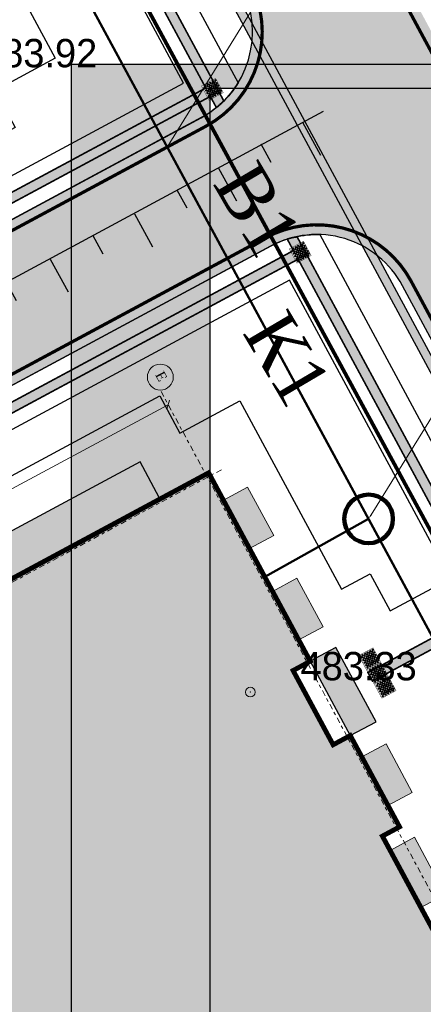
# Model space of a CAD drawing. Extents: x -516234 to 73329, y -4499813 to 47259.
# Tile 32 of 256: x 29669 to 29682, y 36900 to 36930. Entities that reach past the tile are written whole.
import ezdxf
from ezdxf import colors
from ezdxf.entities.mleader import LeaderData, LeaderLine
from ezdxf.math import Vec2, Vec3

# ---------------------------------------------------------------- set-up
doc = ezdxf.new("R2010")
doc.units = 0
doc.header["$LTSCALE"] = 0.5
doc.header["$MEASUREMENT"] = 0
doc.header["$PDMODE"] = 32
doc.header["$PDSIZE"] = 0.3
doc.linetypes.add('Dot & Dashed', pattern=[670.277762, 352.777767, -176.388884, 0, -141.111112])
for name, color, linetype in [('(002) Рамка', 7, 'Continuous'), ('(004) Точки рельефа', 7, 'Continuous'), ('(007) Здания', 7, 'Continuous'), ('(027) Гидрография', 7, 'Continuous'), ('7_газон', 7, 'Continuous'), ('7_лоток', 150, 'Continuous'), ('osi', 252, 'Dot & Dashed'), ('STOYANKA', 7, 'Continuous'), ("YO'LLLLLLLLLLLLLLLLLLLLL", 7, 'Continuous'), ('Водопровод 2', 7, 'Continuous'), ('канализация', 3, 'Continuous'), ('ТАКТИЛ', 40, 'Continuous'), ('экспликация', 7, 'Continuous')]:
    doc.layers.add(name, color=color, linetype=linetype)
for name, color, linetype, lineweight in [('КАБЕЛ', 20, 'Continuous', 50), ('раз.нар', 250, 'Continuous', 20), ('Стена', 7, 'Continuous', 40)]:
    doc.layers.add(name, color=color, linetype=linetype, lineweight=lineweight)
doc.styles.add('D-431', font='d431.ttf')
doc.styles.add('ISOPEUR', font='isocpeui.ttf')
doc.styles.add('seviyorum', font='times.ttf')
doc.styles.get("Standard").update_dxf_attribs({"font": 'times.ttf'})
doc.dimstyles.new('100$0', dxfattribs={"dimtxt": 250, "dimasz": 200, "dimexe": 200, "dimexo": 200, "dimgap": 100, "dimtad": 1, "dimtxsty": 'seviyorum', "dimblk": 'OBLIQUE', "dimcen": -200, "dimclrd": 256, "dimclre": 256, "dimclrt": 256, "dimadec": 0, "dimazin": 0, "dimtfac": 1, "dimtmove": 0, "dimatfit": 1, "dimldrblk": 'OPEN90', "dimfxl": 1, "dimlwd": -1, "dimlwe": -1, "dimarcsym": 0})

# ---------------------------------------------------------------- blocks, each defined once
blk = doc.blocks.new('9633')
at = {"layer": '(004) Точки рельефа', "lineweight": 0, "style": 'D-431'}
for s, p in [('483.92', (28701.655, 36928.476)), ('483.33', (28711.496, 36909.573))]:
    blk.add_text(s, height=0.875, dxfattribs=at).set_placement(p)
blk = doc.blocks.new('_Oblique')
at = {"color": 0, "linetype": 'ByBlock', "lineweight": -2}
blk.add_line((-0.5, -0.5), (0.5, 0.5), dxfattribs=at)
blk = doc.blocks.new('*D332')
at = {"layer": 'Defpoints', "color": 0, "lineweight": 50, "transparency": 16777216}
for p in [(261332, -13908), (292132, -13908), (292132, -13908)]:
    blk.add_point(p, dxfattribs=at)
at = {"layer": 'раз.нар', "color": 8, "transparency": 16777216}
blk.add_line((261332, -13908), (292132, -13908), dxfattribs=at)
at = {"layer": 'раз.нар', "color": 8, "transparency": 16777216, "xscale": 200, "yscale": 200, "zscale": 200, "rotation": 180}
blk.add_blockref('_Oblique', (261332, -13908), dxfattribs=at)
at = {"layer": 'раз.нар', "color": 8, "transparency": 16777216, "xscale": 200, "yscale": 200, "zscale": 200}
blk.add_blockref('_Oblique', (292132, -13908), dxfattribs=at)
at = {"layer": 'раз.нар', "color": 8, "lineweight": 0, "transparency": 16777216, "insert": (275471, -13681), "char_height": 250, "attachment_point": 5, "style": 'seviyorum'}
blk.add_mtext('30800', dxfattribs=at)
blk = doc.blocks.new('_Open90')
at = {"color": 0, "linetype": 'ByBlock', "lineweight": -2}
for p, q in [((0, 0), (-1, 0)), ((-0.5, 0.5), (0, 0)), ((0, 0), (-0.5, -0.5))]:
    blk.add_line(p, q, dxfattribs=at)
blk = doc.blocks.new('*D333')
at = {"layer": 'Defpoints', "color": 0, "lineweight": 50, "transparency": 16777216}
for p in [(258789, 2743), (258612, -11657), (258789, -11657)]:
    blk.add_point(p, dxfattribs=at)
at = {"layer": 'раз.нар', "color": 8, "transparency": 16777216}
for p, q in [((258789, 2743), (258789, -11657)), ((258812, -11657), (258989, -11657))]:
    blk.add_line(p, q, dxfattribs=at)
at = {"layer": 'раз.нар', "color": 8, "transparency": 16777216, "xscale": 200, "yscale": 200, "zscale": 200}
for p, rotation in [((258789, 2743), 90), ((258789, -11657), 270)]:
    blk.add_blockref('_Oblique', p, dxfattribs=dict(at, rotation=rotation))
at = {"layer": 'раз.нар', "color": 8, "lineweight": 0, "transparency": 16777216, "insert": (258562, -3682), "char_height": 250, "attachment_point": 5, "rotation": 90, "style": 'seviyorum'}
blk.add_mtext('14400', dxfattribs=at)
blk = doc.blocks.new('345')
at = {"color": 6, "lineweight": 30}
for points, elevation in [([(22762368.857, 521682.931), (22762369.345, 521681.885)], -419.664), ([(22762353.092, 521674.157), (22762370.008, 521682.192)], -419.664), ([(22762366.188, 521681.683), (22762366.676, 521680.636)], -419.664), ([(22762367.777, 521681.827), (22762368.047, 521681.247)], -419.664), ([(22762363.518, 521680.434), (22762364.007, 521679.388)], -419.664), ([(22762365.108, 521680.579), (22762365.378, 521679.998)], -419.664), ([(22762360.861, 521679.162), (22762361.349, 521678.116)], -419.664), ([(22762362.439, 521679.33), (22762362.709, 521678.75)], -419.664), ([(22762359.698, 521678.021), (22762359.968, 521677.44)], -839.328), ([(22762358.12, 521677.853), (22762358.608, 521676.806)], -839.328), ([(22762355.262, 521676.482), (22762355.751, 521675.436)], -419.664), ([(22762356.84, 521676.651), (22762357.11, 521676.07)], -419.664), ([(22762354.288, 521675.429), (22762354.558, 521674.849)], -419.664)]:
    blk.add_lwpolyline(points, dxfattribs=dict(at, elevation=elevation))
blk = doc.blocks.new('ётактил')
at = {"layer": 'ТАКТИЛ', "lineweight": 30, "ltscale": 2}
h = blk.add_hatch(color=40, dxfattribs=at)
h.dxf.hatch_style = 1
h.paths.add_polyline_path([(132058.695, 43265.026), (132058.695, 43264.526), (132059.195, 43264.526), (132059.195, 43265.026)])
h = blk.add_hatch(color=1, dxfattribs=at)
h.dxf.hatch_style = 1
edge = h.paths.add_edge_path()
edge.add_arc((132058.743, 43264.99), 0.02, 0, 360)
h = blk.add_hatch(color=1, dxfattribs=at)
h.dxf.hatch_style = 1
edge = h.paths.add_edge_path()
edge.add_arc((132058.743, 43264.901), 0.02, 0, 360)
h = blk.add_hatch(color=1, dxfattribs=at)
h.dxf.hatch_style = 1
edge = h.paths.add_edge_path()
edge.add_arc((132058.789, 43264.944), 0.02, 0, 360)
h = blk.add_hatch(color=1, dxfattribs=at)
h.dxf.hatch_style = 1
edge = h.paths.add_edge_path()
edge.add_arc((132058.84, 43264.99), 0.02, 0, 360)
h = blk.add_hatch(color=1, dxfattribs=at)
h.dxf.hatch_style = 1
edge = h.paths.add_edge_path()
edge.add_arc((132058.84, 43264.901), 0.02, 0, 360)
h = blk.add_hatch(color=1, dxfattribs=at)
h.dxf.hatch_style = 1
edge = h.paths.add_edge_path()
edge.add_arc((132058.886, 43264.944), 0.02, 0, 360)
h = blk.add_hatch(color=1, dxfattribs=at)
h.dxf.hatch_style = 1
edge = h.paths.add_edge_path()
edge.add_arc((132058.929, 43264.99), 0.02, 0, 360)
h = blk.add_hatch(color=1, dxfattribs=at)
h.dxf.hatch_style = 1
edge = h.paths.add_edge_path()
edge.add_arc((132058.929, 43264.901), 0.02, 0, 360)
h = blk.add_hatch(color=1, dxfattribs=at)
h.dxf.hatch_style = 1
edge = h.paths.add_edge_path()
edge.add_arc((132058.976, 43264.944), 0.02, 0, 360)
h = blk.add_hatch(color=1, dxfattribs=at)
h.dxf.hatch_style = 1
edge = h.paths.add_edge_path()
edge.add_arc((132059.026, 43264.99), 0.02, 0, 360)
h = blk.add_hatch(color=1, dxfattribs=at)
h.dxf.hatch_style = 1
edge = h.paths.add_edge_path()
edge.add_arc((132059.026, 43264.901), 0.02, 0, 360)
h = blk.add_hatch(color=1, dxfattribs=at)
h.dxf.hatch_style = 1
edge = h.paths.add_edge_path()
edge.add_arc((132059.072, 43264.944), 0.02, 0, 360)
h = blk.add_hatch(color=1, dxfattribs=at)
h.dxf.hatch_style = 1
edge = h.paths.add_edge_path()
edge.add_arc((132059.105, 43264.99), 0.02, 0, 360)
h = blk.add_hatch(color=1, dxfattribs=at)
h.dxf.hatch_style = 1
edge = h.paths.add_edge_path()
edge.add_arc((132059.105, 43264.901), 0.02, 0, 360)
h = blk.add_hatch(color=1, dxfattribs=at)
h.dxf.hatch_style = 1
edge = h.paths.add_edge_path()
edge.add_arc((132059.151, 43264.944), 0.02, 0, 360)
h = blk.add_hatch(color=1, dxfattribs=at)
h.dxf.hatch_style = 1
edge = h.paths.add_edge_path()
edge.add_arc((132058.743, 43264.812), 0.02, 0, 360)
h = blk.add_hatch(color=1, dxfattribs=at)
h.dxf.hatch_style = 1
edge = h.paths.add_edge_path()
edge.add_arc((132058.743, 43264.728), 0.02, 0, 360)
h = blk.add_hatch(color=1, dxfattribs=at)
h.dxf.hatch_style = 1
edge = h.paths.add_edge_path()
edge.add_arc((132058.743, 43264.633), 0.02, 0, 360)
h = blk.add_hatch(color=1, dxfattribs=at)
h.dxf.hatch_style = 1
edge = h.paths.add_edge_path()
edge.add_arc((132058.789, 43264.855), 0.02, 0, 360)
h = blk.add_hatch(color=1, dxfattribs=at)
h.dxf.hatch_style = 1
edge = h.paths.add_edge_path()
edge.add_arc((132058.789, 43264.767), 0.02, 0, 360)
h = blk.add_hatch(color=1, dxfattribs=at)
h.dxf.hatch_style = 1
edge = h.paths.add_edge_path()
edge.add_arc((132058.789, 43264.682), 0.02, 0, 360)
h = blk.add_hatch(color=1, dxfattribs=at)
h.dxf.hatch_style = 1
edge = h.paths.add_edge_path()
edge.add_arc((132058.789, 43264.587), 0.02, 0, 360)
h = blk.add_hatch(color=1, dxfattribs=at)
h.dxf.hatch_style = 1
edge = h.paths.add_edge_path()
edge.add_arc((132058.84, 43264.812), 0.02, 0, 360)
h = blk.add_hatch(color=1, dxfattribs=at)
h.dxf.hatch_style = 1
edge = h.paths.add_edge_path()
edge.add_arc((132058.84, 43264.728), 0.02, 0, 360)
h = blk.add_hatch(color=1, dxfattribs=at)
h.dxf.hatch_style = 1
edge = h.paths.add_edge_path()
edge.add_arc((132058.84, 43264.633), 0.02, 0, 360)
h = blk.add_hatch(color=1, dxfattribs=at)
h.dxf.hatch_style = 1
edge = h.paths.add_edge_path()
edge.add_arc((132058.886, 43264.855), 0.02, 0, 360)
h = blk.add_hatch(color=1, dxfattribs=at)
h.dxf.hatch_style = 1
edge = h.paths.add_edge_path()
edge.add_arc((132058.886, 43264.767), 0.02, 0, 360)
h = blk.add_hatch(color=1, dxfattribs=at)
h.dxf.hatch_style = 1
edge = h.paths.add_edge_path()
edge.add_arc((132058.886, 43264.682), 0.02, 0, 360)
h = blk.add_hatch(color=1, dxfattribs=at)
h.dxf.hatch_style = 1
edge = h.paths.add_edge_path()
edge.add_arc((132058.886, 43264.587), 0.02, 0, 360)
h = blk.add_hatch(color=1, dxfattribs=at)
h.dxf.hatch_style = 1
edge = h.paths.add_edge_path()
edge.add_arc((132058.929, 43264.812), 0.02, 0, 360)
h = blk.add_hatch(color=1, dxfattribs=at)
h.dxf.hatch_style = 1
edge = h.paths.add_edge_path()
edge.add_arc((132058.929, 43264.728), 0.02, 0, 360)
h = blk.add_hatch(color=1, dxfattribs=at)
h.dxf.hatch_style = 1
edge = h.paths.add_edge_path()
edge.add_arc((132058.929, 43264.633), 0.02, 0, 360)
h = blk.add_hatch(color=1, dxfattribs=at)
h.dxf.hatch_style = 1
edge = h.paths.add_edge_path()
edge.add_arc((132058.976, 43264.855), 0.02, 0, 360)
h = blk.add_hatch(color=1, dxfattribs=at)
h.dxf.hatch_style = 1
edge = h.paths.add_edge_path()
edge.add_arc((132058.976, 43264.767), 0.02, 0, 360)
h = blk.add_hatch(color=1, dxfattribs=at)
h.dxf.hatch_style = 1
edge = h.paths.add_edge_path()
edge.add_arc((132058.976, 43264.682), 0.02, 0, 360)
h = blk.add_hatch(color=1, dxfattribs=at)
h.dxf.hatch_style = 1
edge = h.paths.add_edge_path()
edge.add_arc((132058.976, 43264.587), 0.02, 0, 360)
h = blk.add_hatch(color=1, dxfattribs=at)
h.dxf.hatch_style = 1
edge = h.paths.add_edge_path()
edge.add_arc((132059.026, 43264.812), 0.02, 0, 360)
h = blk.add_hatch(color=1, dxfattribs=at)
h.dxf.hatch_style = 1
edge = h.paths.add_edge_path()
edge.add_arc((132059.026, 43264.728), 0.02, 0, 360)
h = blk.add_hatch(color=1, dxfattribs=at)
h.dxf.hatch_style = 1
edge = h.paths.add_edge_path()
edge.add_arc((132059.026, 43264.633), 0.02, 0, 360)
h = blk.add_hatch(color=1, dxfattribs=at)
h.dxf.hatch_style = 1
edge = h.paths.add_edge_path()
edge.add_arc((132059.072, 43264.855), 0.02, 0, 360)
h = blk.add_hatch(color=1, dxfattribs=at)
h.dxf.hatch_style = 1
edge = h.paths.add_edge_path()
edge.add_arc((132059.072, 43264.767), 0.02, 0, 360)
h = blk.add_hatch(color=1, dxfattribs=at)
h.dxf.hatch_style = 1
edge = h.paths.add_edge_path()
edge.add_arc((132059.072, 43264.682), 0.02, 0, 360)
h = blk.add_hatch(color=1, dxfattribs=at)
h.dxf.hatch_style = 1
edge = h.paths.add_edge_path()
edge.add_arc((132059.072, 43264.587), 0.02, 0, 360)
h = blk.add_hatch(color=1, dxfattribs=at)
h.dxf.hatch_style = 1
edge = h.paths.add_edge_path()
edge.add_arc((132059.105, 43264.812), 0.02, 0, 360)
h = blk.add_hatch(color=1, dxfattribs=at)
h.dxf.hatch_style = 1
edge = h.paths.add_edge_path()
edge.add_arc((132059.105, 43264.728), 0.02, 0, 360)
h = blk.add_hatch(color=1, dxfattribs=at)
h.dxf.hatch_style = 1
edge = h.paths.add_edge_path()
edge.add_arc((132059.105, 43264.633), 0.02, 0, 360)
h = blk.add_hatch(color=1, dxfattribs=at)
h.dxf.hatch_style = 1
edge = h.paths.add_edge_path()
edge.add_arc((132059.151, 43264.855), 0.02, 0, 360)
h = blk.add_hatch(color=1, dxfattribs=at)
h.dxf.hatch_style = 1
edge = h.paths.add_edge_path()
edge.add_arc((132059.151, 43264.767), 0.02, 0, 360)
h = blk.add_hatch(color=1, dxfattribs=at)
h.dxf.hatch_style = 1
edge = h.paths.add_edge_path()
edge.add_arc((132059.151, 43264.682), 0.02, 0, 360)
h = blk.add_hatch(color=1, dxfattribs=at)
h.dxf.hatch_style = 1
edge = h.paths.add_edge_path()
edge.add_arc((132059.151, 43264.587), 0.02, 0, 360)
at = {"color": 1, "lineweight": 5, "ltscale": 2}
for centre in [(132058.743, 43264.99), (132058.743, 43264.901), (132058.789, 43264.944), (132058.84, 43264.99), (132058.84, 43264.901), (132058.886, 43264.944), (132058.929, 43264.99), (132058.929, 43264.901), (132058.976, 43264.944), (132059.026, 43264.99), (132059.026, 43264.901), (132059.072, 43264.944), (132059.105, 43264.99), (132059.105, 43264.901), (132059.151, 43264.944), (132058.743, 43264.812), (132058.743, 43264.728), (132058.743, 43264.633), (132058.789, 43264.855), (132058.789, 43264.767), (132058.789, 43264.682), (132058.789, 43264.587), (132058.84, 43264.812), (132058.84, 43264.728), (132058.84, 43264.633), (132058.886, 43264.855), (132058.886, 43264.767), (132058.886, 43264.682), (132058.886, 43264.587), (132058.929, 43264.812), (132058.929, 43264.728), (132058.929, 43264.633), (132058.976, 43264.855), (132058.976, 43264.767), (132058.976, 43264.682), (132058.976, 43264.587), (132059.026, 43264.812), (132059.026, 43264.728), (132059.026, 43264.633), (132059.072, 43264.855), (132059.072, 43264.767), (132059.072, 43264.682), (132059.072, 43264.587), (132059.105, 43264.812), (132059.105, 43264.728), (132059.105, 43264.633), (132059.151, 43264.855), (132059.151, 43264.767), (132059.151, 43264.682), (132059.151, 43264.587)]:
    blk.add_circle(centre, 0.02, dxfattribs=at)
at = {"layer": 'ТАКТИЛ', "color": 11, "lineweight": 0, "true_color": 0xff7070, "const_width": 0.01}
blk.add_lwpolyline([(132058.695, 43265.026), (132058.695, 43264.526), (132059.195, 43264.526), (132059.195, 43265.026), (132058.695, 43265.026)], dxfattribs=at)
blk = doc.blocks.new('oslar 333')
at = {"layer": 'osi', "color": 8, "lineweight": 0, "true_color": 0x787878}
blk.add_line((261331.551, 3234.607), (261331.551, -14057.421), dxfattribs=at)
blk.add_lwpolyline([(258325.008, 2743.349), (293231.551, 2743.349)], dxfattribs=at)
at = {"layer": 'osi', "color": 8, "linetype": 'ByBlock', "lineweight": 0, "true_color": 0x787878}
blk.add_circle((257925.008, 2933.211), 400, dxfattribs=at)
at = {"layer": 'osi', "color": 8, "linetype": 'ByBlock', "lineweight": 0, "true_color": 0x787878, "style": 'seviyorum'}
blk.add_text('Е', height=300, dxfattribs=at).set_placement((257781.504, 2822.485))
at = {"layer": 'раз.нар', "color": 8, "lineweight": 0, "true_color": 0x787878}
dim = blk.add_linear_dim(base=(258789.129, -11656.651), p1=(258789.129, 2743.349), p2=(258611.932, -11656.651), angle=90, dimstyle='100$0', override={"dimclrd": 8, "dimclre": 8, "dimclrt": 8}, dxfattribs=at)
dim.commit()
dim.dimension.update_dxf_attribs({"geometry": '*D333', "text_midpoint": (258789.129, -3681.943), "dimtype": 128})
dim = blk.add_linear_dim(base=(292131.551, -13908.348), p1=(261331.551, -13908.348), p2=(292131.551, -13908.348), dimstyle='100$0', override={"dimclrd": 8, "dimclre": 8, "dimclrt": 8}, dxfattribs=at)
dim.commit()
dim.dimension.update_dxf_attribs({"geometry": '*D332', "text_midpoint": (275471.271, -13908.348), "dimtype": 128})
blk = doc.blocks.new('whrthtrhtrw')
at = {"lineweight": 100, "true_color": 0xffffff}
h = blk.add_hatch(color=7, dxfattribs=at)
h.dxf.hatch_style = 1
h.paths.add_polyline_path([(545899.926, 4536725.427), (545900.519, 4536724.327), (545907.298, 4536727.978), (545906.705, 4536729.079)])
h.paths.add_polyline_path([(545910.077, 4536726.403), (545910.826, 4536726.806), (545910.02, 4536728.303), (545909.271, 4536727.9)])
h.paths.add_polyline_path([(545911.593, 4536723.59), (545912.341, 4536723.993), (545911.535, 4536725.49), (545910.786, 4536725.087)])
h.paths.add_polyline_path([(545914.343, 4536718.484), (545915.092, 4536718.887), (545914.285, 4536720.384), (545913.537, 4536719.981)])
h.paths.add_polyline_path([(545922.261, 4536703.786), (545923.009, 4536704.189), (545923.815, 4536702.692), (545923.067, 4536702.289)])
h.paths.add_polyline_path([(545920.745, 4536706.599), (545921.494, 4536707.002), (545922.3, 4536705.505), (545921.552, 4536705.102)])
h.paths.add_polyline_path([(545917.995, 4536711.705), (545918.743, 4536712.108), (545919.549, 4536710.611), (545918.801, 4536710.208)])
h.paths.add_polyline_path([(545919.157, 4536709.548), (545919.949, 4536709.975), (545921.182, 4536707.686), (545920.39, 4536707.259)])
h.paths.add_polyline_path([(545913.181, 4536720.641), (545913.974, 4536721.068), (545912.741, 4536723.357), (545911.948, 4536722.93)])
h.paths.add_polyline_path([(545915.356, 4536715.338), (545916.105, 4536715.741), (545915.156, 4536717.502), (545914.408, 4536717.099)])
h.paths.add_polyline_path([(545915.925, 4536714.282), (545916.674, 4536714.685), (545917.622, 4536712.924), (545916.874, 4536712.521)])
h.paths.add_polyline_path([(545915.861, 4536695.846), (545915.268, 4536696.946), (545922.047, 4536700.598), (545922.64, 4536699.498)])
at = {"lineweight": 100, "true_color": 0xfeeab9}
h = blk.add_hatch(color=254, dxfattribs=at)
h.dxf.hatch_style = 1
h.paths.add_polyline_path([(545895.965, 4536721.817), (545908.818, 4536728.741), (545911.948, 4536722.93), (545911.42, 4536722.645), (545912.653, 4536720.356), (545913.181, 4536720.641), (545914.699, 4536717.824), (545914.171, 4536717.539), (545917.111, 4536712.081), (545917.639, 4536712.365), (545919.157, 4536709.548), (545918.628, 4536709.263), (545919.862, 4536706.974), (545920.39, 4536707.259), (545923.52, 4536701.448), (545910.666, 4536694.524), (545906.208, 4536702.8), (545906.912, 4536703.179), (545901.127, 4536713.92), (545900.422, 4536713.541)])
at = {"lineweight": 0, "const_width": 0.15}
blk.add_lwpolyline([(545895.965, 4536721.817), (545908.818, 4536728.741), (545911.948, 4536722.93), (545911.42, 4536722.645), (545912.653, 4536720.356), (545913.181, 4536720.641), (545914.699, 4536717.824), (545914.171, 4536717.539), (545917.111, 4536712.081), (545917.639, 4536712.365), (545919.157, 4536709.548), (545918.628, 4536709.263), (545919.862, 4536706.974), (545920.39, 4536707.259), (545923.52, 4536701.448), (545910.666, 4536694.524), (545906.208, 4536702.8), (545906.912, 4536703.179), (545901.127, 4536713.92), (545900.422, 4536713.541)], close=True, dxfattribs=at)
at = {"color": 0, "lineweight": 25}
blk.add_lwpolyline([(545899.926, 4536725.427), (545900.519, 4536724.327), (545907.298, 4536727.978), (545906.705, 4536729.079)], close=True, dxfattribs=at)
at = {"color": 0}
blk.add_lwpolyline([(545913.181, 4536720.641), (545913.974, 4536721.068), (545912.741, 4536723.357), (545911.948, 4536722.93)], close=True, dxfattribs=at)
at = {"layer": 'Стена', "lineweight": 9}
for points in [[(545910.077, 4536726.403), (545910.826, 4536726.806), (545910.02, 4536728.303), (545909.271, 4536727.9)], [(545911.593, 4536723.59), (545912.341, 4536723.993), (545911.535, 4536725.49), (545910.786, 4536725.087)], [(545914.343, 4536718.484), (545915.092, 4536718.887), (545914.285, 4536720.384), (545913.537, 4536719.981)], [(545915.356, 4536715.338), (545916.105, 4536715.741), (545915.156, 4536717.502), (545914.408, 4536717.099)]]:
    blk.add_lwpolyline(points, close=True, dxfattribs=at)
at = {"color": 7, "xscale": 0.001, "yscale": 0.001, "zscale": 0.001, "rotation": 298.3098620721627}
blk.add_blockref('oslar 333', (545782.429, 4536957.379), dxfattribs=at)

msp = doc.modelspace()

# ---------------------------------------------------------------- hatches: boundary and pattern name
at = {"lineweight": 0}
h = msp.add_hatch(color=40, dxfattribs=at)
h.dxf.hatch_style = 1
h.paths.add_polyline_path([(29654.822, 36965.248), (29631.441, 36952.665), (29646.376, 36924.94), (29651.57, 36927.738), (29651.712, 36927.474), (29646.518, 36924.676), (29651.592, 36915.256), (29674.973, 36927.838), (29669.158, 36938.632), (29665.504, 36936.663), (29665.361, 36936.927), (29669.016, 36938.896), (29661.95, 36952.014), (29658.295, 36950.045), (29658.153, 36950.309), (29661.808, 36952.278)], flags=16)
edge = h.paths.add_edge_path()
edge.add_line((29675.112, 36927.579), (29651.737, 36914.987))
edge.add_line((29651.737, 36914.987), (29651.948, 36914.595))
edge.add_line((29651.948, 36914.595), (29651.684, 36914.453))
edge.add_line((29651.684, 36914.453), (29646.254, 36924.533))
edge.add_line((29646.254, 36924.533), (29639.211, 36920.74))
edge.add_line((29639.211, 36920.74), (29639.068, 36921.004))
edge.add_line((29639.068, 36921.004), (29646.111, 36924.798))
edge.add_line((29646.111, 36924.798), (29630.817, 36953.19))
edge.add_line((29630.817, 36953.19), (29631.081, 36953.333))
edge.add_line((29631.081, 36953.333), (29631.299, 36952.929))
edge.add_line((29631.299, 36952.929), (29654.679, 36965.512))
edge.add_line((29654.679, 36965.512), (29654.481, 36965.879))
edge.add_arc((29655.406, 36962.97), 3.052, 101.8422, 107.6381, ccw=False)
edge.add_line((29654.78, 36965.957), (29675.528, 36927.439))
edge.add_arc((29673.411, 36929.564), 3, 309.0011, 314.8998, ccw=False)
edge.add_line((29675.299, 36927.233), (29675.112, 36927.579))
h = msp.add_hatch(color=40, dxfattribs=at)
h.dxf.hatch_style = 1
h.paths.add_polyline_path([(29654.44, 36909.969), (29659.18, 36901.169), (29664.374, 36903.967), (29664.517, 36903.703), (29659.322, 36900.905), (29673.691, 36874.23), (29697.072, 36886.813), (29690.973, 36898.134), (29687.319, 36896.165), (29687.176, 36896.429), (29690.831, 36898.398), (29683.765, 36911.516), (29680.11, 36909.547), (29679.968, 36909.811), (29683.623, 36911.78), (29677.816, 36922.56)], flags=16)
edge = h.paths.add_edge_path()
edge.add_line((29677.781, 36923.257), (29698.491, 36884.81))
edge.add_line((29698.491, 36884.81), (29698.227, 36884.667))
edge.add_line((29698.227, 36884.667), (29697.214, 36886.549))
edge.add_line((29697.214, 36886.549), (29673.834, 36873.966))
edge.add_line((29673.834, 36873.966), (29674.929, 36871.933))
edge.add_line((29674.929, 36871.933), (29674.665, 36871.791))
edge.add_line((29674.665, 36871.791), (29659.058, 36900.763))
edge.add_line((29659.058, 36900.763), (29652.015, 36896.969))
edge.add_line((29652.015, 36896.969), (29651.873, 36897.233))
edge.add_line((29651.873, 36897.233), (29658.916, 36901.027))
edge.add_line((29658.916, 36901.027), (29653.818, 36910.491))
edge.add_line((29653.818, 36910.491), (29654.082, 36910.633))
edge.add_line((29654.082, 36910.633), (29654.298, 36910.233))
edge.add_line((29654.298, 36910.233), (29677.673, 36922.825))
edge.add_line((29677.673, 36922.825), (29677.482, 36923.179))
edge.add_arc((29677.908, 36921.973), 1.279, 95.7131, 109.459, ccw=False)
edge.add_arc((29677.838, 36923.252), 0.0574, 174.2869, 185.7131, ccw=False)
at = {"layer": '7_газон', "lineweight": 0, "true_color": 0x5c5c5c, "transparency": 33554687}
h = msp.add_hatch(color=251, dxfattribs=at)
h.dxf.hatch_style = 1
edge = h.paths.add_edge_path(flags=16)
edge.add_line((29676.967, 36922.961), (29652.773, 36909.928))
edge.add_arc((29654.196, 36907.287), 3, 118.3099, 208.3099)
edge.add_line((29651.554, 36905.864), (29669.688, 36872.2))
edge.add_arc((29672.33, 36873.623), 3, 208.3099, 298.278)
edge.add_line((29673.751, 36870.981), (29697.069, 36883.525))
edge.add_arc((29695.174, 36887.047), 4, 298.278, 388.3063)
edge.add_line((29698.696, 36888.944), (29681.031, 36921.742))
edge.add_arc((29678.39, 36920.32), 3, 28.3063, 118.3099)
edge = h.paths.add_edge_path(flags=16)
edge.add_arc((29582.986, 36967.9), 30, 100.3549, 118.3099)
edge.add_line((29568.758, 36994.312), (29528.131, 36972.427))
edge.add_arc((29529.554, 36969.786), 3, 118.3099, 225.9761)
edge.add_arc((29494.806, 36933.834), 47, 28.3099, 45.9761, ccw=False)
edge.add_line((29536.185, 36956.123), (29686.137, 36677.746))
edge.add_arc((29688.778, 36679.168), 3, 208.3099, 354.8617)
edge.add_line((29691.766, 36678.9), (29699.507, 36764.985))
edge.add_arc((29669.628, 36767.671), 30, 354.8617, 388.3099)
edge.add_line((29696.04, 36781.899), (29580.774, 36995.883))
edge.add_arc((29578.132, 36994.46), 3, 28.3099, 100.3549)
edge = h.paths.add_edge_path()
edge.add_line((29429.452, 37065.402), (29443.215, 37039.99))
edge.add_line((29443.215, 37039.99), (29467.007, 36995.822))
edge.add_arc((29480.213, 37002.936), 15, 208.3099, 253.3099)
edge.add_line((29475.905, 36988.568), (29508.304, 36978.854))
edge.add_arc((29494.806, 36933.834), 47, 63.2849, 73.3099, ccw=False)
edge.add_arc((29520.431, 36984.749), 10, 243.2849, 298.3099)
edge.add_line((29525.173, 36975.945), (29566.624, 36998.273))
edge.add_arc((29582.986, 36967.9), 34.5, 90.7023, 118.3099, ccw=False)
edge.add_line((29582.563, 37002.397), (29601.162, 37002.625))
edge.add_arc((29600.795, 37032.623), 30, 270.7023, 298.3364)
edge.add_line((29615.034, 37006.218), (29627.395, 37012.883))
edge.add_arc((29631.43, 37005.402), 8.5, 28.3063, 118.3364, ccw=False)
edge.add_line((29638.913, 37009.433), (29702.658, 36891.078))
edge.add_arc((29695.174, 36887.047), 8.5, -61.722, 28.3063, ccw=False)
edge.add_line((29699.201, 36879.562), (29664.33, 36860.803))
edge.add_arc((29666.699, 36856.4), 5, 118.278, 208.3099)
edge.add_line((29662.297, 36854.029), (29700.001, 36784.033))
edge.add_arc((29669.628, 36767.671), 34.5, -5.1383, 28.3099, ccw=False)
edge.add_line((29703.989, 36764.582), (29695.148, 36666.257))
edge.add_arc((29710.087, 36664.913), 15, 174.8617, 208.3099)
edge.add_line((29696.881, 36657.8), (29738.108, 36581.265))
edge.add_arc((29696.73, 36558.976), 47, -16.6901, 28.3099, ccw=False)
edge.add_line((29741.75, 36545.478), (29732.035, 36513.078))
edge.add_arc((29746.403, 36508.77), 15, 163.3099, 208.3099)
edge.add_line((29733.198, 36501.657), (29762.257, 36447.71))
edge.add_line((29762.257, 36447.71), (29788.318, 36389.84))
edge.add_line((29788.318, 36389.84), (29723.729, 36509.746))
edge.add_line((29723.729, 36509.746), (29735.044, 36547.488))
edge.add_arc((29696.73, 36558.976), 40, 343.3099, 388.3099)
edge.add_line((29731.945, 36577.945), (29530.022, 36952.803))
edge.add_arc((29494.806, 36933.834), 40, 28.3099, 73.3099)
edge.add_line((29506.294, 36972.148), (29468.537, 36983.469))
edge.add_line((29468.537, 36983.469), (29424.235, 37065.402))
edge = h.paths.add_edge_path(flags=16)
edge.add_line((29653.969, 36965.661), (29629.772, 36952.627))
edge.add_arc((29631.195, 36949.986), 3, 118.3099, 208.3099)
edge.add_line((29628.554, 36948.564), (29646.575, 36915.109))
edge.add_arc((29649.216, 36916.531), 3, 208.3099, 298.3099)
edge.add_line((29650.639, 36913.89), (29674.834, 36926.923))
edge.add_arc((29673.411, 36929.564), 3, 298.3099, 388.3063)
edge.add_line((29676.052, 36930.987), (29658.033, 36964.443))
edge.add_arc((29655.392, 36963.02), 3, 28.3063, 118.3099)
edge = h.paths.add_edge_path(flags=16)
edge.add_line((29653.054, 36973.687), (29634.951, 37007.299))
edge.add_arc((29631.43, 37005.402), 4, 28.3063, 118.3364)
edge.add_line((29629.531, 37008.923), (29617.17, 37002.257))
edge.add_arc((29600.795, 37032.623), 34.5, 278.9598, 298.3364, ccw=False)
edge.add_arc((29606.635, 36995.58), 3, 98.9598, 208.3099)
edge.add_line((29603.994, 36994.158), (29623.574, 36957.808))
edge.add_arc((29626.215, 36959.23), 3, 208.3099, 298.3099)
edge.add_line((29627.638, 36956.589), (29651.836, 36969.624))
edge.add_arc((29650.413, 36972.265), 3, 298.3099, 388.3063)
at = {"layer": "YO'LLLLLLLLLLLLLLLLLLLLL", "true_color": 0x00bfff}
h = msp.add_hatch(color=140, dxfattribs=at)
h.dxf.hatch_style = 1
edge = h.paths.add_edge_path(flags=16)
edge.add_line((29604.434, 36994.395), (29670.129, 36872.437))
edge.add_arc((29672.33, 36873.623), 2.5, 208.3099, 298.278)
edge.add_line((29673.514, 36871.421), (29696.832, 36883.965))
edge.add_arc((29695.174, 36887.047), 3.5, 298.278, 388.3063)
edge.add_line((29698.255, 36888.707), (29634.511, 37007.062))
edge.add_arc((29631.43, 37005.402), 3.5, 28.3063, 118.3364)
edge.add_line((29629.768, 37008.483), (29617.407, 37001.817))
edge.add_arc((29600.795, 37032.623), 35, 278.9598, 298.3364, ccw=False)
edge.add_arc((29606.635, 36995.58), 2.5, 98.9598, 208.3099)
edge = h.paths.add_edge_path()
edge.add_arc((29600.795, 37032.623), 34.75, 278.9598, 298.3364)
edge.add_line((29617.289, 37002.037), (29629.65, 37008.703))
edge.add_arc((29631.43, 37005.402), 3.75, 28.3063, 118.3364, ccw=False)
edge.add_line((29634.731, 37007.18), (29698.476, 36888.825))
edge.add_arc((29695.174, 36887.047), 3.75, -61.722, 28.3063, ccw=False)
edge.add_line((29696.951, 36883.745), (29673.632, 36871.201))
edge.add_arc((29672.33, 36873.623), 2.75, 208.3099, 298.278, ccw=False)
edge.add_line((29669.908, 36872.318), (29604.214, 36994.276))
edge.add_arc((29606.635, 36995.58), 2.75, 98.9598, 208.3099, ccw=False)
edge = h.paths.add_edge_path()
edge.add_line((29596.95, 36997.823), (29587.754, 36997.71))
edge.add_arc((29588.986, 36994.975), 3, 114.2587, 124.2596)
edge.add_line((29587.297, 36997.455), (29597.412, 36997.579))
edge.add_arc((29595.785, 36995.059), 3, 57.145, 67.1458)
edge = h.paths.add_edge_path()
edge.add_line((29526.909, 36971.201), (29568.995, 36993.871))
edge.add_arc((29582.986, 36967.9), 29.5, 100.3549, 118.3099, ccw=False)
edge.add_arc((29578.132, 36994.46), 2.5, 28.3099, 100.3549, ccw=False)
edge.add_line((29580.333, 36995.646), (29695.599, 36781.661))
edge.add_arc((29669.628, 36767.671), 29.5, -5.1383, 28.3099, ccw=False)
edge.add_line((29699.009, 36765.029), (29691.12, 36677.293))
edge.add_arc((29688.778, 36679.168), 3, 321.3044, 331.3052)
edge.add_line((29691.41, 36677.728), (29699.258, 36765.007))
edge.add_arc((29669.628, 36767.671), 29.75, 354.8617, 388.3099)
edge.add_line((29695.82, 36781.78), (29580.553, 36995.764))
edge.add_arc((29578.132, 36994.46), 2.75, 28.3099, 100.3549)
edge.add_arc((29582.986, 36967.9), 29.75, 100.3549, 118.3099)
edge.add_line((29568.877, 36994.091), (29527.194, 36971.639))
edge.add_arc((29529.554, 36969.786), 3, 141.8663, 151.8672)

# ---------------------------------------------------------------- linework, layer by layer
at = {"layer": '(002) Рамка', "flags": 128}
msp.add_lwpolyline([(29654.002, 36965.679, -0.12787), (29655.483, 36966.02), (29662.003, 36953.917), (29663.323, 36954.628), (29664.746, 36951.987), (29663.425, 36951.275), (29669.211, 36940.535), (29670.532, 36941.246), (29671.954, 36938.605), (29670.634, 36937.893), (29675.967, 36927.993, -0.130178), (29674.854, 36926.934), (29651.244, 36914.216), (29646.857, 36922.359), (29643.611, 36920.611), (29642.188, 36923.252), (29645.434, 36925.001), (29637.372, 36939.967), (29634.126, 36938.219), (29632.703, 36940.86), (29635.949, 36942.609), (29630.382, 36952.945), (29654.002, 36965.679)], format="xyb", close=True, dxfattribs=at)
for points in [[(29674.285, 36927.991), (29669.333, 36937.193), (29667.464, 36936.186), (29668.081, 36935.042), (29667.201, 36934.567), (29670.331, 36928.757), (29668.482, 36927.761), (29669.098, 36926.616), (29659.678, 36921.542), (29659.061, 36922.687), (29652.106, 36918.94), (29653.316, 36916.695)], [(29656.588, 36910.62), (29657.797, 36908.375), (29664.752, 36912.122), (29664.136, 36913.266), (29673.556, 36918.341), (29674.173, 36917.196), (29676.021, 36918.192), (29679.151, 36912.381), (29680.032, 36912.856), (29680.648, 36911.711), (29682.508, 36912.713), (29677.555, 36921.915)]]:
    msp.add_lwpolyline(points, close=True, dxfattribs=at)
msp.add_lwpolyline([(29674.357, 36871.307), (29668.198, 36882.742), (29664.952, 36880.993), (29663.529, 36883.634), (29666.775, 36885.383), (29659.661, 36898.589), (29656.415, 36896.84), (29654.993, 36899.482), (29658.239, 36901.23), (29653.378, 36910.254), (29676.987, 36922.971), (29676.987, 36922.971, -0.13033), (29678.485, 36923.318), (29683.818, 36913.418)], format="xyb", dxfattribs=at)
at = {"layer": '(004) Точки рельефа', "color": 0, "linetype": 'ByBlock', "lineweight": 0}
msp.add_point((29676.347, 36909.209), dxfattribs=at)
at = {"layer": '(027) Гидрография', "color": 6, "lineweight": 100}
msp.add_circle((29679.988, 36914.552), 0.75, dxfattribs=at)
at = {"color": 22, "lineweight": 50}
msp.add_line((29676.786, 36912.766), (29679.988, 36914.552), dxfattribs=at)
for points in [[(29653.969, 36965.661), (29629.772, 36952.627, 0.414214), (29628.554, 36948.564), (29646.575, 36915.109, 0.414214), (29650.639, 36913.89), (29674.834, 36926.923, 0.414196), (29676.052, 36930.987), (29658.033, 36964.443, 0.414232)], [(29676.967, 36922.961), (29652.773, 36909.928, 0.414214), (29651.554, 36905.864), (29669.688, 36872.2, 0.414051), (29673.751, 36870.981), (29697.069, 36883.525, 0.414358), (29698.696, 36888.944), (29681.031, 36921.742, 0.414232)]]:
    msp.add_lwpolyline(points, format="xyb", close=True)
at = {"color": 11, "lineweight": 0, "true_color": 0xff7070, "const_width": 0.05}
for points in [[(29675.112, 36927.579), (29651.737, 36914.987), (29651.948, 36914.595), (29651.684, 36914.453), (29646.254, 36924.533), (29639.211, 36920.74), (29639.068, 36921.004), (29646.111, 36924.798), (29630.817, 36953.19), (29631.081, 36953.333), (29631.299, 36952.929), (29654.679, 36965.512), (29654.481, 36965.879, -0.025294), (29654.78, 36965.957), (29675.528, 36927.439, -0.025744), (29675.299, 36927.233)], [(29677.781, 36923.257), (29698.491, 36884.81), (29698.227, 36884.667), (29697.214, 36886.549), (29673.834, 36873.966), (29674.929, 36871.933), (29674.665, 36871.791), (29659.058, 36900.763), (29652.015, 36896.969), (29651.873, 36897.233), (29658.916, 36901.027), (29653.818, 36910.491), (29654.082, 36910.633), (29654.298, 36910.233), (29677.673, 36922.825), (29677.482, 36923.179, -0.06005), (29677.781, 36923.246, -0.049898)]]:
    msp.add_lwpolyline(points, format="xyb", close=True, dxfattribs=at)
for points in [[(29654.822, 36965.248), (29631.441, 36952.665), (29646.376, 36924.94), (29651.57, 36927.738), (29651.712, 36927.474), (29646.518, 36924.676), (29651.592, 36915.256), (29674.973, 36927.838), (29669.158, 36938.632), (29665.504, 36936.663), (29665.361, 36936.927), (29669.016, 36938.896), (29661.95, 36952.014), (29658.295, 36950.045), (29658.153, 36950.309), (29661.808, 36952.278)], [(29654.44, 36909.969), (29659.18, 36901.169), (29664.374, 36903.967), (29664.517, 36903.703), (29659.322, 36900.905), (29673.691, 36874.23), (29697.072, 36886.813), (29690.973, 36898.134), (29687.319, 36896.165), (29687.176, 36896.429), (29690.831, 36898.398), (29683.765, 36911.516), (29680.11, 36909.547), (29679.968, 36909.811), (29683.623, 36911.78), (29677.816, 36922.56)]]:
    msp.add_lwpolyline(points, close=True, dxfattribs=at)
at = {"layer": 'STOYANKA', "color": 7, "lineweight": 50, "true_color": 0xffffff, "const_width": 0.1}
for points in [[(29653.827, 36965.926), (29629.63, 36952.892, 0.414214), (29628.29, 36948.421), (29646.311, 36914.966, 0.414214), (29650.781, 36913.626), (29674.976, 36926.659, 0.414196), (29676.316, 36931.129), (29658.297, 36964.585, 0.414232)], [(29676.825, 36923.225), (29652.631, 36910.192, 0.414214), (29651.29, 36905.722), (29669.424, 36872.058, 0.414051), (29673.893, 36870.716), (29697.211, 36883.26, 0.414358), (29698.96, 36889.086), (29681.295, 36921.884, 0.414232)]]:
    msp.add_lwpolyline(points, format="xyb", close=True, dxfattribs=at)
at = {"layer": "YO'LLLLLLLLLLLLLLLLLLLLL", "color": 140, "true_color": 0x00bfff, "flags": 128}
for points in [[(29606.207, 36998.297, 0.084749), (29617.289, 37002.037), (29629.65, 37008.703, -0.414367), (29634.731, 37007.18), (29698.476, 36888.825, -0.414358), (29696.951, 36883.745), (29673.632, 36871.201, -0.414051), (29669.908, 36872.318), (29604.214, 36994.276, -0.516968)], [(29604.434, 36994.395), (29670.129, 36872.437, 0.414051), (29673.514, 36871.421), (29696.832, 36883.965, 0.414358), (29698.255, 36888.707), (29634.511, 37007.062, 0.414367), (29629.768, 37008.483), (29617.407, 37001.817, -0.084749), (29606.246, 36998.05, 0.516968)]]:
    msp.add_lwpolyline(points, format="xyb", close=True, dxfattribs=at)
at = {"layer": 'канализация', "color": 6, "lineweight": 5}
msp.add_line((29678.715, 36934.016, 0.553), (29673.784, 36926.017), dxfattribs=at)

# ---------------------------------------------------------------- block references
at = {"layer": '(002) Рамка'}
msp.add_blockref('whrthtrhtrw', (-516233.758, -4499812.77), dxfattribs=at)
at = {"layer": '(007) Здания', "color": 18, "true_color": 0x000000}
msp.add_blockref('9633', (966.395, 0), dxfattribs=at)
at = {"color": 6, "lineweight": 5, "xscale": -1, "rotation": 233.7517678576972}
msp.add_blockref('345', (-13850081.317, -18011615.902, 419.664), dxfattribs=at)
at = {"layer": '7_лоток', "color": 6, "lineweight": 40, "rotation": 298.3098619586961}
for p in [(-71042.551, 132674.053), (-71039.845, 132669.03), (-71037.704, 132656.493), (-71037.467, 132656.053), (-71037.23, 132655.613)]:
    msp.add_blockref('ётактил', p, dxfattribs=at)

# ---------------------------------------------------------------- texts
at = {"layer": 'Водопровод 2', "color": 0, "lineweight": 30, "char_height": 1.6, "attachment_point": 5, "rotation": 300.5189}
for s, insert in [('{\\fTimes New Roman|b0|i0|c204|p18;\\C5;В1}', (29676.569, 36924.087)), ('{\\fTimes New Roman|b0|i0|c204|p18;\\C22;К1}', (29677.49, 36919.487))]:
    msp.add_mtext_dynamic_manual_height_columns(s, width=21.70915, gutter_width=1, heights=[0], dxfattribs=dict(at, insert=insert))

# ---------------------------------------------------------------- next in the draw order: leaders
at = {"layer": 'КАБЕЛ', "color": 6, "lineweight": 25}
ml = msp.add_multileader_mtext('Standard', dxfattribs=at)
ml.set_content('{\\fTimes New Roman|b0|i0|c204|p18;\\H0.61538x;\\C222;К-5\\H1.62499x;\\C1;   }', color=159, style='ISOPEUR')
ml.set_leader_properties(lineweight=20)
ml.build(insert=Vec2(0, 0))
ml.multileader.update_dxf_attribs({"text_left_attachment_type": 6, "text_right_attachment_type": 6, "dogleg_length": 74.065, "arrow_head_size": 0.143})
ctx = ml.context
ctx.base_point, ctx.char_height, ctx.arrow_head_size, ctx.landing_gap_size, ctx.plane_origin = Vec3(29685.035, 36922.665), 2.6, 0.143, 0.0713, Vec3(29742.563, 36872.842)
ctx.left_attachment, ctx.right_attachment, ctx.text_align_type = 6, 6, 1
notes = []
notes.append((ctx, [(0, (1, 1, 0), (29685.006, 36922.665), (1, 0), 0.0298, [(0, [(29679.988, 36914.552)], 0, [])])]))
ctx.mtext.insert, ctx.mtext.defined_height, ctx.mtext.alignment, ctx.mtext.flow_direction = Vec3(29686.779, 36925.585), 4.905, 2, 5
ctx.mtext.has_bg_fill, ctx.mtext.bg_color, ctx.mtext.bg_scale_factor, ctx.mtext.bg_transparency, ctx.mtext.use_window_bg_color = 1, -1073741824, 1.2, 0, 1
for ctx, leaders in notes:
    for number, flags, end, landing, length, lines in leaders:
        leader = LeaderData()
        leader.index, (leader.has_last_leader_line, leader.has_dogleg_vector, leader.attachment_direction) = number, flags
        leader.last_leader_point, leader.dogleg_vector, leader.dogleg_length = Vec3(end), Vec3(landing), length
        for number, points, colour, breaks in lines:
            line = LeaderLine()
            line.index, line.vertices, line.color, line.breaks = number, Vec3.list(points), colors.encode_raw_color(colour), breaks
            leader.lines.append(line)
        ctx.leaders.append(leader)

# ---------------------------------------------------------------- next in the draw order: hatches: boundary and pattern name
at = {"layer": 'экспликация', "true_color": 0xffffff, "transparency": 33554687}
h = msp.add_hatch(color=7, dxfattribs=at)
h.dxf.hatch_style = 1
h.paths.add_polyline_path([(29803.118, 36860.858), (29670.831, 36860.858), (29670.831, 36928.575), (29803.118, 36928.575)])
h.paths.add_polyline_path([(29802.485, 36861.411), (29675.108, 36861.411), (29675.108, 36927.83), (29802.485, 36927.83)], flags=16)

# ---------------------------------------------------------------- next in the draw order: linework, layer by layer
at = {"layer": '(007) Здания'}
for points in [[(29803.118, 36860.858), (29670.831, 36860.858), (29670.831, 36928.575), (29803.118, 36928.575)], [(29802.485, 36861.411), (29675.108, 36861.411), (29675.108, 36927.83), (29802.485, 36927.83)]]:
    msp.add_lwpolyline(points, close=True, dxfattribs=at)
at = {"color": 22, "lineweight": 50}
msp.add_line((29634.702, 36998.24), (29699.23, 36878.994), dxfattribs=at)
at = {"color": 5, "lineweight": 80}
for p, q in [((29666.726, 36942.211), (29681.309, 36915.264)), ((29681.309, 36915.264), (29688.618, 36901.757))]:
    msp.add_line(p, q, dxfattribs=at)
at = {"layer": 'STOYANKA', "color": 7, "lineweight": 50, "true_color": 0xffffff, "const_width": 0.1}
msp.add_lwpolyline([(29429.11, 37065.402), (29442.951, 37039.848), (29466.743, 36995.68, 0.198912), (29475.819, 36988.28), (29508.218, 36978.566, -0.04377), (29515.8, 36975.548, 0.244814), (29525.315, 36975.681), (29566.767, 36998.009, -0.121047), (29582.566, 37002.097), (29601.166, 37002.325, 0.121164), (29615.177, 37005.954), (29627.538, 37012.619, -0.414367), (29638.649, 37009.29), (29702.393, 36890.936, -0.414358), (29699.059, 36879.826), (29664.188, 36861.067, 0.414376), (29662.033, 36853.886), (29699.737, 36783.89, -0.14699), (29703.69, 36764.608), (29694.849, 36666.284, 0.14699)], format="xyb", dxfattribs=at)

doc.saveas('drawing.dxf')
